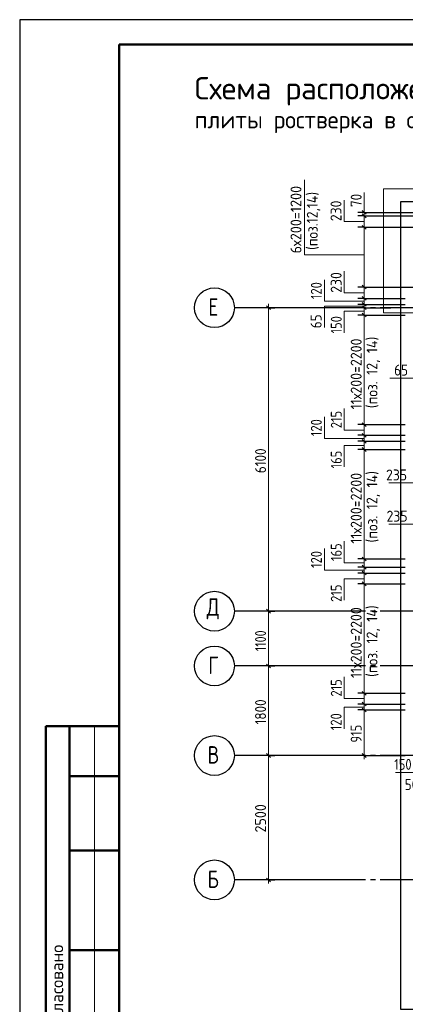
# Model space of a CAD drawing. Header units: millimetres. Extents: x 0 to 42000, y 0 to 29700.
# Tile 2 of 10: x 0 to 7749, y 9912 to 29700. Entities that reach past the tile are written whole.
import ezdxf

# ---------------------------------------------------------------- set-up
doc = ezdxf.new("R2010")
doc.units = ezdxf.units.MM
doc.linetypes.add('______5', pattern=[1100, 800, -100, 100, -100])
for name, color, linetype, lineweight in [('Standard', 7, 'Continuous', 25), ('Позиционная метка номер позиции', 7, 'Continuous', 13), ('Размерная линия_ общее', 7, 'Continuous', 13), ('Текст_ общее', 7, 'Continuous', 25)]:
    doc.layers.add(name, color=color, linetype=linetype, lineweight=lineweight)
doc.layers.add('Оси', color=7, linetype='______5', true_color=0x656565)
doc.styles.add('ISOCPEUR', font='txt')

msp = doc.modelspace()

# ---------------------------------------------------------------- linework, layer by layer
at = {"layer": 'Standard', "color": 7, "linetype": 'Continuous', "lineweight": 25, "transparency": 33554687}
msp.add_line((2000, 29200), (2000, 1058), dxfattribs=at)
at = {"layer": 'Standard', "color": 7, "linetype": 'Continuous', "lineweight": 50, "transparency": 33554687}
for p, q in [((6, 15500), (0, 15500)), ((2000, 15500), (527, 15500)), ((527, 15500), (527, 9000)), ((527, 15500), (527, 9000)), ((1000, 15500), (1000, 9000)), ((2000, 14500), (1000, 14500)), ((2000, 13000), (1000, 13000)), ((2000, 11000), (1000, 11000))]:
    msp.add_line(p, q, dxfattribs=at)
at = {"layer": 'Standard', "color": 7, "linetype": 'Continuous', "lineweight": 13, "transparency": 33554687}
msp.add_line((1500, 15500), (1500, 9000), dxfattribs=at)
at = {"layer": 'Standard', "color": 7, "linetype": 'Continuous', "lineweight": 25, "transparency": 33554687}
msp.add_lwpolyline([(0, 0), (42000, 0), (42000, 29700), (0, 29700), (0, 0)], close=True, dxfattribs=at)
at = {"layer": 'Standard', "color": 7, "linetype": 'Continuous', "lineweight": 50, "transparency": 33554687}
msp.add_lwpolyline([(2000, 29200), (41500, 29200), (41500, 500), (2000, 500), (2000, 29200)], close=True, dxfattribs=at)
at = {"layer": 'Standard', "color": 7, "linetype": 'Continuous', "lineweight": 13, "transparency": 33554687}
msp.add_lwpolyline([(23000, 29200), (2000, 29200), (2000, 500), (23000, 500), (23000, 29200)], dxfattribs=at)
at = {"layer": 'Standard', "color": 240, "linetype": 'Continuous', "lineweight": 13, "transparency": 33554687}
msp.add_lwpolyline([(7314, 26298), (7314, 23806), (11521, 23806), (11521, 26298), (7314, 26298)], close=True, dxfattribs=at)
at = {"layer": 'Standard', "color": 254, "linetype": 'Continuous', "lineweight": 25, "true_color": 0xc4c4ff, "transparency": 33554687}
msp.add_lwpolyline([(7650, 9812), (18100, 9812), (18100, 26042), (7650, 26042), (7650, 9812)], dxfattribs=at)
at = {"layer": 'Оси', "color": 7, "linetype": 'Continuous', "lineweight": 25, "transparency": 33554687}
for p, q in [((6314, 23912), (4314, 23912)), ((6314, 17812), (4314, 17812)), ((6314, 16712), (4314, 16712)), ((6314, 14912), (4314, 14912)), ((6314, 12412), (4314, 12412))]:
    msp.add_line(p, q, dxfattribs=at)
at = {"layer": 'Оси', "color": 8, "linetype": '______5', "lineweight": -3, "transparency": 33554687}
for p, q in [((19047, 23912), (6314, 23912)), ((19047, 17812), (6314, 17812)), ((19047, 16712), (6314, 16712)), ((19047, 14912), (6314, 14912)), ((19047, 12412), (6314, 12412))]:
    msp.add_line(p, q, dxfattribs=at)
at = {"layer": 'Оси', "color": 7, "linetype": 'Continuous', "lineweight": 25, "transparency": 33554687}
for centre in [(3914, 23912), (3914, 17812), (3914, 16712), (3914, 14912), (3914, 12412)]:
    msp.add_circle(centre, 400, dxfattribs=at)
at = {"layer": 'Позиционная метка номер позиции', "color": 7, "linetype": 'Continuous', "lineweight": 13, "transparency": 33554687}
for p, q in [((6922, 25827), (6922, 26227)), ((8250, 22498), (7440, 22498)), ((8250, 20390), (7420, 20390)), ((8250, 19562), (7420, 19562)), ((8050, 14573), (7550, 14573))]:
    msp.add_line(p, q, dxfattribs=at)
for points in [[(6922, 24977), (5722, 24977), (5722, 26481)], [(6922, 25641), (6522, 25641), (6522, 26076)], [(6922, 24211), (6522, 24211), (6522, 24646)], [(6922, 24040), (6122, 24040), (6122, 24475)], [(6922, 23945), (6122, 23945), (6122, 23511)], [(6922, 23841), (6522, 23841), (6522, 23407)], [(6922, 21451), (6522, 21451), (6522, 21886)], [(6922, 21285), (6122, 21285), (6122, 21720)], [(6922, 21145), (6522, 21145), (6522, 20711)], [(6922, 18782), (6522, 18782), (6522, 19217)], [(6922, 18635), (6122, 18635), (6122, 19070)], [(6922, 18465), (6522, 18465), (6522, 18031)], [(6922, 16058), (6522, 16058), (6522, 16493)], [(6922, 15882), (6522, 15882), (6522, 15448)]]:
    msp.add_lwpolyline(points, dxfattribs=at)
at = {"layer": 'Размерная линия_ общее', "color": 253, "linetype": 'Continuous', "lineweight": -3, "true_color": 0xa0a0a0, "transparency": 33554687}
for p, q in [((6922, 25827), (6797, 25827)), ((6922, 25757), (6797, 25757)), ((6922, 25827), (7047, 25827)), ((6922, 25827), (8944, 25827)), ((6922, 25757), (7047, 25757)), ((6922, 25757), (8944, 25757)), ((6922, 25527), (6797, 25527)), ((6922, 25527), (7047, 25527)), ((6922, 25527), (8944, 25527)), ((6922, 24327), (6797, 24327)), ((6922, 24327), (7047, 24327)), ((6922, 24327), (8944, 24327)), ((6922, 24097), (6797, 24097)), ((6922, 23977), (6797, 23977)), ((6922, 24097), (7047, 24097)), ((6922, 24097), (7749, 24097)), ((6922, 23977), (7047, 23977)), ((6922, 23977), (7749, 23977)), ((5000, 23912), (4514, 23912)), ((5000, 23912), (4875, 23912)), ((5000, 23912), (5125, 23912)), ((6922, 23912), (6797, 23912)), ((6922, 23762), (6797, 23762)), ((6922, 23912), (7047, 23912)), ((6922, 23912), (7457, 23912)), ((6922, 23762), (7047, 23762)), ((6922, 23762), (7749, 23762)), ((6922, 21562), (6797, 21562)), ((6922, 21562), (7047, 21562)), ((6922, 21562), (7749, 21562)), ((6922, 21347), (6797, 21347)), ((6922, 21227), (6797, 21227)), ((6922, 21347), (7047, 21347)), ((6922, 21347), (7749, 21347)), ((6922, 21227), (7047, 21227)), ((6922, 21227), (7749, 21227)), ((6922, 21062), (6797, 21062)), ((6922, 21062), (7047, 21062)), ((6922, 21062), (7749, 21062)), ((6922, 18862), (6797, 18862)), ((6922, 18862), (7047, 18862)), ((6922, 18862), (7749, 18862)), ((6922, 18697), (6797, 18697)), ((6922, 18697), (7047, 18697)), ((6922, 18697), (7749, 18697)), ((6922, 18577), (6797, 18577)), ((6922, 18577), (7047, 18577)), ((6922, 18577), (7749, 18577)), ((6922, 18362), (6797, 18362)), ((6922, 18362), (7047, 18362)), ((6922, 18362), (7749, 18362)), ((5000, 17812), (4875, 17812)), ((5000, 17812), (5125, 17812)), ((5000, 16712), (4875, 16712)), ((5000, 16712), (5125, 16712)), ((6922, 16162), (6797, 16162)), ((6922, 16162), (7047, 16162)), ((6922, 16162), (7749, 16162)), ((6922, 15947), (6797, 15947)), ((6922, 15947), (7047, 15947)), ((6922, 15947), (7749, 15947)), ((6922, 15827), (6797, 15827)), ((6922, 15827), (7047, 15827)), ((6922, 15827), (7749, 15827)), ((5000, 14912), (4875, 14912)), ((5000, 14912), (5125, 14912)), ((6922, 14912), (6797, 14912)), ((6922, 14912), (7047, 14912)), ((6922, 14912), (7749, 14912)), ((5000, 12412), (4514, 12412)), ((5000, 12412), (4875, 12412)), ((5000, 12412), (5125, 12412))]:
    msp.add_line(p, q, dxfattribs=at)
at = {"layer": 'Размерная линия_ общее', "color": 7, "linetype": 'Continuous', "lineweight": 25, "transparency": 33554687}
for p, q in [((6885, 25865), (6960, 25790)), ((6885, 25795), (6960, 25720)), ((6885, 25565), (6960, 25490)), ((6885, 24365), (6960, 24290)), ((4963, 23950), (5038, 23875)), ((6885, 24135), (6960, 24060)), ((6885, 24015), (6960, 23940)), ((6885, 23950), (6960, 23875)), ((6885, 23800), (6960, 23725)), ((6885, 21600), (6960, 21525)), ((6885, 21385), (6960, 21310)), ((6885, 21265), (6960, 21190)), ((6885, 21100), (6960, 21025)), ((6885, 18900), (6960, 18825)), ((6885, 18735), (6960, 18660)), ((6885, 18615), (6960, 18540)), ((6885, 18400), (6960, 18325)), ((4963, 17850), (5038, 17775)), ((4963, 16750), (5038, 16675)), ((6885, 16200), (6960, 16125)), ((6885, 15985), (6960, 15910)), ((6885, 15865), (6960, 15790)), ((4963, 14950), (5038, 14875)), ((6885, 14950), (6960, 14875)), ((4963, 12450), (5038, 12375))]:
    msp.add_line(p, q, dxfattribs=at)
at = {"layer": 'Размерная линия_ общее', "color": 7, "linetype": 'Continuous', "lineweight": 13, "transparency": 33554687}
for p, q in [((6922, 25827), (6922, 25902)), ((6922, 25827), (6922, 25757)), ((6922, 25757), (6922, 25527)), ((6922, 25527), (6922, 24327)), ((6922, 24327), (6922, 24097)), ((5000, 23912), (5000, 23987)), ((6922, 24097), (6922, 23977)), ((6922, 23977), (6922, 23912)), ((6922, 23912), (6922, 23762)), ((6922, 23762), (6922, 21562)), ((6922, 21562), (6922, 21347)), ((6922, 21347), (6922, 21227)), ((6922, 21227), (6922, 21062)), ((6922, 21062), (6922, 18862)), ((6922, 18862), (6922, 18697)), ((6922, 18697), (6922, 18577)), ((6922, 18577), (6922, 18362)), ((6922, 18362), (6922, 16162)), ((5000, 17812), (5000, 16712)), ((5000, 16712), (5000, 14912)), ((6922, 16162), (6922, 15947)), ((6922, 15947), (6922, 15827)), ((6922, 15827), (6922, 14912)), ((5000, 14912), (5000, 12412)), ((6922, 14912), (6922, 14837)), ((5000, 12412), (5000, 12337))]:
    msp.add_line(p, q, dxfattribs=at)
msp.add_lwpolyline([(5000, 23912), (5000, 20496), (5000, 20496), (5000, 17812)], dxfattribs=at)
at = {"layer": 'Размерная линия_ общее', "color": 253, "linetype": 'Continuous', "lineweight": -3, "true_color": 0xa0a0a0, "transparency": 33554687}
for points in [[(5000, 17812), (4983, 17812), (4983, 17812), (4983, 17812), (4983, 17812), (4983, 17812), (4983, 17812), (4514, 17812)], [(5000, 16712), (4983, 16712), (4983, 16712), (4983, 16712), (4983, 16712), (4514, 16712)], [(5000, 14912), (4983, 14912), (4983, 14912), (4514, 14912)]]:
    msp.add_lwpolyline(points, dxfattribs=at)

# ---------------------------------------------------------------- texts
at = {"layer": 'Standard', "color": 7, "linetype": 'Continuous', "lineweight": 50, "transparency": 33554687, "insert": (875, 9261), "char_height": 250, "width": 2071.88, "attachment_point": 7, "rotation": 90, "style": 'ISOCPEUR'}
msp.add_mtext('\\A1;{\\fISOCPEUR|i0|b0;\\H250.000000;\\W1.000000;\\C7;Согласовано}\\P', dxfattribs=at)
at = {"layer": 'Оси', "color": 7, "linetype": 'Continuous', "lineweight": 35, "transparency": 33554687, "char_height": 350, "attachment_point": 7, "style": 'ISOCPEUR'}
for s, insert, width in [('\\W0.78;Е', (3792, 23750), 380.81), ('\\W0.82;Д', (3757, 17649), 458.09), ('\\W0.78;Г', (3792, 16550), 380.81), ('\\W0.80;В', (3774, 14750), 419.8), ('\\W0.80;Б', (3774, 12250), 419.8)]:
    msp.add_mtext(s, dxfattribs=dict(at, insert=insert, width=width))
at = {"layer": 'Размерная линия_ общее', "color": 7, "linetype": 'Continuous', "lineweight": 25, "transparency": 33554687, "char_height": 220, "attachment_point": 7, "rotation": 90, "style": 'ISOCPEUR'}
for s, insert, width in [('\\W0.94;6х200=1200', (5662, 25002), 1598.7), ('\\W0.87;70', (6872, 25935), 403.92), ('\\W0.91;230', (6467, 25650), 561.98), ('\\W0.91;230', (6470, 24212), 561.99), ('\\W0.83;120', (6071, 24084), 508.57), ('\\W0.87;65', (6067, 23499), 403.92), ('\\W0.83;150', (6472, 23394), 508.57), ('\\W0.92;11х200=2200', (6872, 21870), 1706.47), ('\\W0.83;215', (6472, 21489), 508.57), ('\\W0.83;120', (6071, 21330), 508.57), ('\\W0.87;6100', (4950, 20587), 666.9), ('\\W0.83;165', (6472, 20681), 508.57), ('\\W0.92;11х200=2200', (6872, 19170), 1706.47), ('\\W0.83;165', (6472, 18820), 508.57), ('\\W0.83;120', (6072, 18681), 508.57), ('\\W0.83;215', (6472, 17999), 508.57), ('\\W0.92;11х200=2200', (6872, 16470), 1706.47), ('\\W0.80;1100', (4950, 17009), 615.71), ('\\W0.83;215', (6472, 16096), 508.57), ('\\W0.87;1800', (4950, 15537), 666.9), ('\\W0.83;120', (6469, 15420), 508.57), ('\\W0.83;915', (6872, 15172), 508.57), ('\\W0.93;2500', (4950, 13365), 718.09)]:
    msp.add_mtext(s, dxfattribs=dict(at, insert=insert, width=width))
at = {"layer": 'Размерная линия_ общее', "color": 7, "linetype": 'Continuous', "lineweight": 25, "transparency": 33554687, "char_height": 220, "attachment_point": 7, "style": 'ISOCPEUR'}
for s, insert, width in [('\\W0.87;65', (7526, 22548), 403.93), ('\\W0.91;235', (7362, 20440), 561.99), ('\\W0.91;235', (7372, 19612), 561.98), ('\\W0.83;150', (7526, 14623), 508.57), ('\\W0.87;50', (7737, 14218), 403.94)]:
    msp.add_mtext(s, dxfattribs=dict(at, insert=insert, width=width))
at = {"layer": 'Текст_ общее', "color": 7, "linetype": 'Continuous', "lineweight": 50, "transparency": 33554687, "attachment_point": 7, "style": 'ISOCPEUR'}
for s, insert, char_height, width in [('\\W0.99;Схема расположения выпусков из конструкции', (3514, 27975), 450, 13513.39), ('\\W0.96;плиты ростверка в осях 1/1-1/4', (3514, 27421), 350, 7340.1)]:
    msp.add_mtext(s, dxfattribs=dict(at, insert=insert, char_height=char_height, width=width))
at = {"layer": 'Текст_ общее', "color": 7, "linetype": 'Continuous', "lineweight": 25, "transparency": 33554687, "char_height": 220, "attachment_point": 7, "rotation": 90, "style": 'ISOCPEUR'}
for s, insert, width in [('\\W0.91;(поз.12,14)', (6041, 25073), 1419.12), ('\\W0.92;(поз. 12, 14)', (7241, 21892), 1684.76), ('\\W0.92;(поз. 12, 14)', (7241, 19192), 1684.76), ('\\W0.92;(поз. 12, 14)', (7241, 16492), 1684.75)]:
    msp.add_mtext(s, dxfattribs=dict(at, insert=insert, width=width))

doc.saveas('drawing.dxf')
